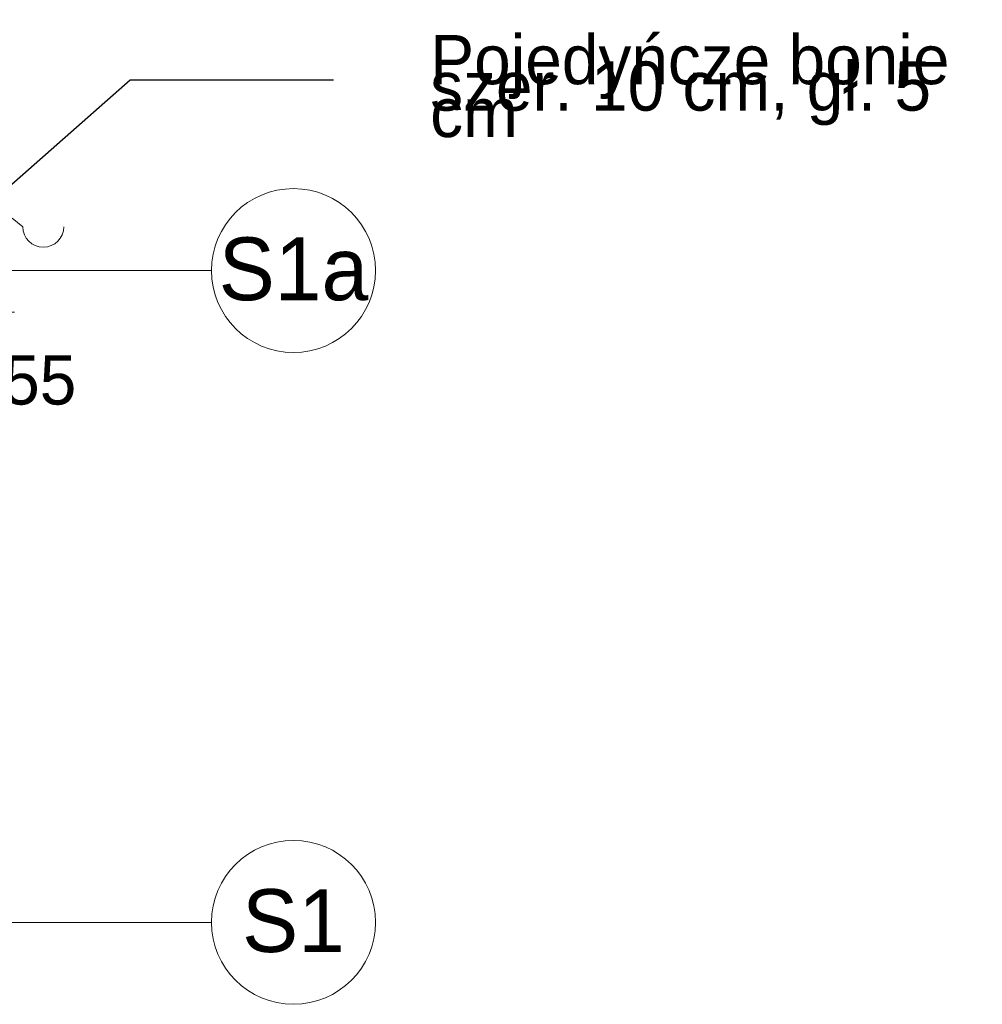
# Model space of a CAD drawing. Extents: x -149893 to 127691, y 5328 to 37028.
# Tile 56 of 88: x 60476 to 63998, y 24930 to 28535. Entities that reach past the tile are written whole.
import ezdxf

# ---------------------------------------------------------------- set-up
doc = ezdxf.new("R2010")
doc.units = 0
doc.header["$MEASUREMENT"] = 0
doc.layers.add('Arch opisy', color=7, linetype='Continuous')
doc.layers.add('Arch wymiary', color=7, linetype='Continuous')
for name, color, linetype, lineweight in [('Arch opisy_Nr_Pióra__1', 7, 'Continuous', 25), ('Arch opisy_Nr_Pióra__21', 7, 'Continuous', 13), ('Arch wymiary_Nr_Pióra__5', 7, 'Continuous', 13), ('INWENT DACH_Nr_Pióra__21', 7, 'Continuous', 13)]:
    doc.layers.add(name, color=color, linetype=linetype, lineweight=lineweight)
doc.styles.add('GENERATED_STYLE_3', font='txt')
doc.styles.add('GENERATED_STYLE_4', font='txt')
doc.dimstyles.new('GENERATED_STYLE__8', dxfattribs={"dimtxt": 0.18, "dimasz": 109.44, "dimexe": 0.18, "dimexo": 0.0625, "dimgap": 0.09, "dimtad": 0, "dimtih": 1, "dimtoh": 1, "dimdec": 4, "dimzin": 0, "dimdsep": 46, "dimcen": 0.09, "dimadec": 0, "dimazin": 0, "dimtfac": 1, "dimtdec": 4, "dimtmove": 0, "dimatfit": 3, "dimldrblk": 'ARROWHEAD_11', "dimfxl": 0, "dimtolj": 1, "dimtzin": 0, "dimarcsym": 0})

# ---------------------------------------------------------------- blocks, each defined once
blk = doc.blocks.new('Linia_31', base_point=(59998.8, 25230.4))
at = {"layer": 'Arch opisy_Nr_Pióra__21', "linetype": 'Continuous'}
blk.add_line((59998.8, 25230.4), (61177.8, 25230.4), dxfattribs=at)
blk.add_circle((61477.8, 25230.4), 300, dxfattribs=at)
blk = doc.blocks.new('Linia_39', base_point=(59998.8, 27616.9))
at = {"layer": 'Arch opisy_Nr_Pióra__21', "linetype": 'Continuous'}
blk.add_line((59998.8, 27616.9), (61177.8, 27616.9), dxfattribs=at)
blk.add_circle((61477.8, 27616.9), 300, dxfattribs=at)
blk = doc.blocks.new('Wymiary_112', base_point=(60336.7, 27464.8))
at = {"layer": 'Arch wymiary_Nr_Pióra__5', "linetype": 'Continuous'}
blk.add_hatch(color=256, dxfattribs=at).paths.add_polyline_path([(60336.7, 27464.8), (60243.9, 27304.8), (60429.5, 27304.8)], flags=0)
for p, q in [((60336.7, 27464.8), (60216.7, 27464.8)), ((60336.7, 27464.8), (60243.9, 27304.8)), ((60336.7, 27464.8), (60456.7, 27464.8)), ((60429.5, 27304.8), (60336.7, 27464.8)), ((60243.9, 27304.8), (60429.5, 27304.8))]:
    blk.add_line(p, q, dxfattribs=at)
at = {"layer": 'Arch wymiary_Nr_Pióra__5', "insert": (60074.1, 27092.8), "char_height": 180, "attachment_point": 7, "style": 'GENERATED_STYLE_3'}
blk.add_mtext('{+6,55}', dxfattribs=at)
blk = doc.blocks.new('ARROWHEAD_11')
at = {"color": 0, "linetype": 'Continuous', "lineweight": 0}
blk.add_line((0, 0), (-1, 0), dxfattribs=at)
at = {"color": 0, "linetype": 'Continuous', "lineweight": 0, "const_width": 0.25, "flags": 128}
blk.add_lwpolyline([(-0.125, 0, 1), (0.125, 0, 1)], format="xyb", close=True, dxfattribs=at)

msp = doc.modelspace()

# ---------------------------------------------------------------- linework, layer by layer
at = {"layer": 'INWENT DACH_Nr_Pióra__21', "linetype": 'Continuous'}
msp.add_line((60448.8, 27809.2), (60487.2, 27777.2), dxfattribs=at)
msp.add_arc((60562.2, 27777.2), 75, 180, 0, dxfattribs=at)

# ---------------------------------------------------------------- block references
at = {"layer": 'Arch opisy', "linetype": 'Continuous'}
for name, p in [('Linia_39', (59998.8, 27616.9)), ('Linia_31', (59998.8, 25230.4))]:
    msp.add_blockref(name, p, dxfattribs=at)
at = {"layer": 'Arch wymiary', "linetype": 'Continuous'}
msp.add_blockref('Wymiary_112', (60336.7, 27464.8), dxfattribs=at)

# ---------------------------------------------------------------- texts
at = {"layer": 'Arch opisy_Nr_Pióra__1', "linetype": 'Continuous', "char_height": 230, "attachment_point": 2, "style": 'GENERATED_STYLE_4'}
for s, insert in [('{S1a}', (61477.8, 27738.2)), ('{S1}', (61477.8, 25351.8))]:
    msp.add_mtext(s, dxfattribs=dict(at, insert=insert))
at = {"layer": 'Arch opisy_Nr_Pióra__21', "linetype": 'Continuous', "insert": (61978.1, 28291), "char_height": 180, "width": 2065.131, "attachment_point": 4, "line_spacing_factor": 0.322723, "style": 'GENERATED_STYLE_4'}
msp.add_mtext('{Pojedyńcze bonie\\Pszer. 10 cm, gł. 5 cm }', dxfattribs=at)

# ---------------------------------------------------------------- leaders
at = {"layer": 'Arch opisy_Nr_Pióra__21', "linetype": 'Continuous', "annotation_type": 0, "has_hookline": 1, "hookline_direction": 1, "text_width": 1782.9}
msp.add_leader([(59976.3, 27517.5), (60880, 28315.3), (61623.8, 28315.3)], dimstyle='GENERATED_STYLE__8', dxfattribs=at)

doc.saveas('drawing.dxf')
